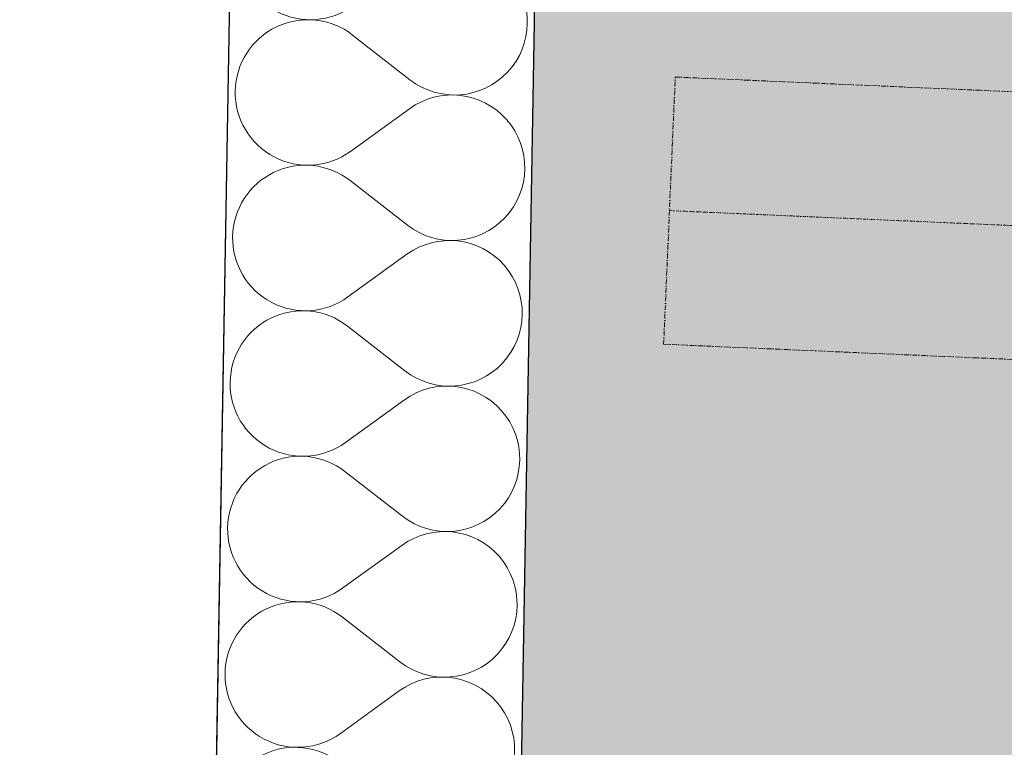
# Model space of a CAD drawing. Header units: millimetres. Extents: x -23738 to 4435, y -2716 to 20653.
# Tile 37 of 160: x -20642 to -20126, y 6263 to 6644. Entities that reach past the tile are written whole.
import ezdxf

# ---------------------------------------------------------------- set-up
doc = ezdxf.new("R2010")
doc.units = ezdxf.units.MM
doc.header["$MEASUREMENT"] = 0
for name, pattern in [('Wipeout_Contour', [1000, 0, -1000]), ('Čerchovaná M', [4.5, 2.5, -0.85, 0.3, -0.85]), ('Čerchovaná S', [3.5, 1.5, -0.85, 0.3, -0.85])]:
    doc.linetypes.add(name, pattern=pattern)
for name, color, linetype in [('9._POHLED ZÁPADNÍ_2_Konstrukce - krov', 7, 'Continuous'), ('9._POHLED ZÁPADNÍ_2_Konstrukce - nosné', 7, 'Continuous'), ('9._POHLED ZÁPADNÍ_2_Nové_Konstrukce - nosné', 7, 'Continuous'), ('9._POHLED ZÁPADNÍ_2_Nové_Výplně – Řezové', 7, 'Continuous'), ('9._POHLED ZÁPADNÍ_2_Výplně – Řezové', 7, 'Continuous'), ('9._POHLED ZÁPADNÍ_2_VÝTAH VAR 1', 7, 'Continuous')]:
    doc.layers.add(name, color=color, linetype=linetype)

# ---------------------------------------------------------------- blocks, each defined once
blk = doc.blocks.new('*X4', base_point=(-24533.14, -6254.22))
at = {"layer": '9._POHLED ZÁPADNÍ_2_Nové_Výplně – Řezové', "color": 21, "linetype": 'Continuous', "lineweight": 20, "true_color": 0xffaaaa}
for p, q in [((-20495.72, 6643.62), (-20498.4, 6643.18)), ((-20493.01, 6643.86), (-20495.72, 6643.62)), ((-20490.29, 6643.91), (-20493.01, 6643.86)), ((-20487.57, 6643.76), (-20490.29, 6643.91)), ((-20484.87, 6643.42), (-20487.57, 6643.76)), ((-20376.04, 6641.92), (-20376.09, 6644.64)), ((-20508.63, 6639.57), (-20511, 6638.23)), ((-20506.18, 6640.75), (-20508.63, 6639.57)), ((-20503.65, 6641.74), (-20506.18, 6640.75)), ((-20501.05, 6642.56), (-20503.65, 6641.74)), ((-20498.4, 6643.18), (-20501.05, 6642.56)), ((-20482.2, 6642.89), (-20484.87, 6643.42)), ((-20479.58, 6642.17), (-20482.2, 6642.89)), ((-20477.01, 6641.26), (-20479.58, 6642.17)), ((-20474.52, 6640.18), (-20477.01, 6641.26)), ((-20472.11, 6638.91), (-20474.52, 6640.18)), ((-20469.8, 6637.48), (-20472.11, 6638.91)), ((-20376.53, 6636.5), (-20376.19, 6639.2)), ((-20376.19, 6639.2), (-20376.04, 6641.92)), ((-20517.43, 6633.23), (-20519.32, 6631.27)), ((-20515.41, 6635.05), (-20517.43, 6633.23)), ((-20513.26, 6636.72), (-20515.41, 6635.05)), ((-20511, 6638.23), (-20513.26, 6636.72)), ((-20467.59, 6635.89), (-20469.8, 6637.48)), ((-20437.52, 6612.51), (-20467.59, 6635.89)), ((-20377.77, 6631.21), (-20377.06, 6633.83)), ((-20377.06, 6633.83), (-20376.53, 6636.5)), ((-20521.06, 6629.18), (-20522.65, 6626.98)), ((-20519.32, 6631.27), (-20521.06, 6629.18)), ((-20379.76, 6626.15), (-20378.68, 6628.64)), ((-20378.68, 6628.64), (-20377.77, 6631.21)), ((-20524.08, 6624.66), (-20525.34, 6622.25)), ((-20522.65, 6626.98), (-20524.08, 6624.66)), ((-20382.45, 6621.42), (-20381.02, 6623.74)), ((-20381.02, 6623.74), (-20379.76, 6626.15)), ((-20526.43, 6619.76), (-20527.33, 6617.19)), ((-20525.34, 6622.25), (-20526.43, 6619.76)), ((-20385.79, 6617.13), (-20384.04, 6619.21)), ((-20384.04, 6619.21), (-20382.45, 6621.42)), ((-20528.05, 6614.57), (-20528.58, 6611.9)), ((-20527.33, 6617.19), (-20528.05, 6614.57)), ((-20437.52, 6612.51), (-20435.31, 6610.91)), ((-20391.85, 6611.68), (-20389.7, 6613.35)), ((-20389.7, 6613.35), (-20387.68, 6615.17)), ((-20387.68, 6615.17), (-20385.79, 6617.13)), ((-20528.92, 6609.2), (-20529.07, 6606.48)), ((-20528.58, 6611.9), (-20528.92, 6609.2)), ((-20435.31, 6610.91), (-20433, 6609.48)), ((-20433, 6609.48), (-20430.59, 6608.22)), ((-20430.59, 6608.22), (-20428.09, 6607.13)), ((-20401.46, 6606.65), (-20398.93, 6607.65)), ((-20398.93, 6607.65), (-20396.48, 6608.82)), ((-20396.48, 6608.82), (-20394.11, 6610.17)), ((-20394.11, 6610.17), (-20391.85, 6611.68)), ((-20529.07, 6606.48), (-20529.02, 6603.76)), ((-20529.02, 6603.76), (-20528.77, 6601.05)), ((-20428.18, 6602.31), (-20430.71, 6601.31)), ((-20425.58, 6603.13), (-20428.18, 6602.31)), ((-20428.09, 6607.13), (-20425.53, 6606.23)), ((-20422.94, 6603.76), (-20425.58, 6603.13)), ((-20425.53, 6606.23), (-20422.91, 6605.51)), ((-20420.25, 6604.19), (-20422.94, 6603.76)), ((-20422.91, 6605.51), (-20420.24, 6604.98)), ((-20417.54, 6604.44), (-20420.25, 6604.19)), ((-20420.24, 6604.98), (-20417.54, 6604.64)), ((-20417.54, 6604.64), (-20414.82, 6604.49)), ((-20414.82, 6604.49), (-20417.54, 6604.44)), ((-20414.82, 6604.49), (-20412.1, 6604.54)), ((-20412.1, 6604.35), (-20414.82, 6604.49)), ((-20412.1, 6604.54), (-20409.39, 6604.78)), ((-20409.4, 6604.01), (-20412.1, 6604.35)), ((-20406.74, 6603.48), (-20409.4, 6604.01)), ((-20409.39, 6604.78), (-20406.71, 6605.22)), ((-20404.11, 6602.77), (-20406.74, 6603.48)), ((-20406.71, 6605.22), (-20404.06, 6605.84)), ((-20401.55, 6601.86), (-20404.11, 6602.77)), ((-20404.06, 6605.84), (-20401.46, 6606.65)), ((-20528.77, 6601.05), (-20528.34, 6598.37)), ((-20528.34, 6598.37), (-20527.71, 6595.72)), ((-20437.78, 6597.27), (-20468.65, 6574.95)), ((-20435.52, 6598.78), (-20437.78, 6597.27)), ((-20433.16, 6600.13), (-20435.52, 6598.78)), ((-20430.71, 6601.31), (-20433.16, 6600.13)), ((-20399.05, 6600.78), (-20401.55, 6601.86)), ((-20396.64, 6599.52), (-20399.05, 6600.78)), ((-20394.32, 6598.09), (-20396.64, 6599.52)), ((-20392.11, 6596.5), (-20394.32, 6598.09)), ((-20527.71, 6595.72), (-20526.89, 6593.12)), ((-20526.89, 6593.12), (-20525.9, 6590.59)), ((-20390.03, 6594.76), (-20392.11, 6596.5)), ((-20388.07, 6592.87), (-20390.03, 6594.76)), ((-20386.25, 6590.85), (-20388.07, 6592.87)), ((-20525.9, 6590.59), (-20524.72, 6588.14)), ((-20524.72, 6588.14), (-20523.37, 6585.78)), ((-20384.58, 6588.7), (-20386.25, 6590.85)), ((-20383.06, 6586.44), (-20384.58, 6588.7)), ((-20523.37, 6585.78), (-20521.86, 6583.52)), ((-20521.86, 6583.52), (-20520.19, 6581.37)), ((-20381.72, 6584.08), (-20383.06, 6586.44)), ((-20380.54, 6581.63), (-20381.72, 6584.08)), ((-20379.54, 6579.09), (-20380.54, 6581.63)), ((-20520.19, 6581.37), (-20518.37, 6579.35)), ((-20518.37, 6579.35), (-20516.41, 6577.46)), ((-20516.41, 6577.46), (-20514.32, 6575.71)), ((-20378.73, 6576.5), (-20379.54, 6579.09)), ((-20378.1, 6573.85), (-20378.73, 6576.5)), ((-20514.32, 6575.71), (-20512.11, 6574.13)), ((-20512.11, 6574.13), (-20509.8, 6572.7)), ((-20509.8, 6572.7), (-20507.39, 6571.44)), ((-20507.39, 6571.44), (-20504.89, 6570.36)), ((-20475.73, 6570.91), (-20473.28, 6572.08)), ((-20473.28, 6572.08), (-20470.91, 6573.43)), ((-20470.91, 6573.43), (-20468.65, 6574.95)), ((-20377.67, 6571.17), (-20378.1, 6573.85)), ((-20502.38, 6566.38), (-20504.97, 6565.57)), ((-20504.89, 6570.36), (-20502.33, 6569.45)), ((-20499.73, 6567), (-20502.38, 6566.38)), ((-20502.33, 6569.45), (-20499.7, 6568.74)), ((-20497.05, 6567.44), (-20499.73, 6567)), ((-20499.7, 6568.74), (-20497.03, 6568.21)), ((-20494.34, 6567.68), (-20497.05, 6567.44)), ((-20497.03, 6568.21), (-20494.33, 6567.87)), ((-20491.62, 6567.73), (-20494.34, 6567.68)), ((-20494.33, 6567.87), (-20491.62, 6567.73)), ((-20491.62, 6567.73), (-20488.9, 6567.78)), ((-20488.9, 6567.58), (-20491.62, 6567.73)), ((-20488.9, 6567.78), (-20486.19, 6568.03)), ((-20486.2, 6567.24), (-20488.9, 6567.58)), ((-20483.53, 6566.71), (-20486.2, 6567.24)), ((-20486.19, 6568.03), (-20483.5, 6568.46)), ((-20480.91, 6565.99), (-20483.53, 6566.71)), ((-20483.5, 6568.46), (-20480.85, 6569.09)), ((-20480.85, 6569.09), (-20478.26, 6569.91)), ((-20478.26, 6569.91), (-20475.73, 6570.91)), ((-20377.42, 6568.46), (-20377.67, 6571.17)), ((-20377.37, 6565.74), (-20377.42, 6568.46)), ((-20512.32, 6562.05), (-20514.59, 6560.54)), ((-20509.96, 6563.4), (-20512.32, 6562.05)), ((-20507.51, 6564.57), (-20509.96, 6563.4)), ((-20504.97, 6565.57), (-20507.51, 6564.57)), ((-20478.34, 6565.08), (-20480.91, 6565.99)), ((-20475.85, 6564), (-20478.34, 6565.08)), ((-20473.44, 6562.74), (-20475.85, 6564)), ((-20471.12, 6561.3), (-20473.44, 6562.74)), ((-20468.92, 6559.71), (-20471.12, 6561.3)), ((-20377.85, 6560.32), (-20377.52, 6563.02)), ((-20377.52, 6563.02), (-20377.37, 6565.74)), ((-20518.76, 6557.05), (-20520.65, 6555.09)), ((-20516.74, 6558.87), (-20518.76, 6557.05)), ((-20514.59, 6560.54), (-20516.74, 6558.87)), ((-20438.85, 6536.33), (-20468.92, 6559.71)), ((-20379.1, 6555.03), (-20378.38, 6557.65)), ((-20378.38, 6557.65), (-20377.85, 6560.32)), ((-20523.98, 6550.8), (-20525.41, 6548.48)), ((-20522.39, 6553), (-20523.98, 6550.8)), ((-20520.65, 6555.09), (-20522.39, 6553)), ((-20381.09, 6549.97), (-20380.01, 6552.46)), ((-20380.01, 6552.46), (-20379.1, 6555.03)), ((-20526.67, 6546.07), (-20527.76, 6543.58)), ((-20525.41, 6548.48), (-20526.67, 6546.07)), ((-20383.78, 6545.24), (-20382.35, 6547.56)), ((-20382.35, 6547.56), (-20381.09, 6549.97)), ((-20528.66, 6541.01), (-20529.38, 6538.39)), ((-20527.76, 6543.58), (-20528.66, 6541.01)), ((-20389.01, 6538.99), (-20387.12, 6540.95)), ((-20387.12, 6540.95), (-20385.37, 6543.03)), ((-20385.37, 6543.03), (-20383.78, 6545.24)), ((-20529.91, 6535.72), (-20530.25, 6533.02)), ((-20529.38, 6538.39), (-20529.91, 6535.72)), ((-20438.85, 6536.33), (-20436.64, 6534.74)), ((-20395.44, 6533.99), (-20393.18, 6535.5)), ((-20393.18, 6535.5), (-20391.03, 6537.17)), ((-20391.03, 6537.17), (-20389.01, 6538.99)), ((-20530.25, 6533.02), (-20530.39, 6530.3)), ((-20530.39, 6530.3), (-20530.34, 6527.58)), ((-20436.64, 6534.74), (-20434.33, 6533.3)), ((-20434.33, 6533.3), (-20431.92, 6532.04)), ((-20431.92, 6532.04), (-20429.42, 6530.96)), ((-20429.42, 6530.96), (-20426.86, 6530.05)), ((-20426.86, 6530.05), (-20424.23, 6529.33)), ((-20405.39, 6529.66), (-20402.79, 6530.47)), ((-20402.79, 6530.47), (-20400.26, 6531.47)), ((-20400.26, 6531.47), (-20397.8, 6532.64)), ((-20397.8, 6532.64), (-20395.44, 6533.99)), ((-20530.34, 6527.58), (-20530.1, 6524.87)), ((-20530.1, 6524.87), (-20529.66, 6522.19)), ((-20432.04, 6525.13), (-20434.49, 6523.96)), ((-20429.51, 6526.13), (-20432.04, 6525.13)), ((-20426.91, 6526.95), (-20429.51, 6526.13)), ((-20424.26, 6527.58), (-20426.91, 6526.95)), ((-20421.58, 6528.01), (-20424.26, 6527.58)), ((-20424.23, 6529.33), (-20421.57, 6528.8)), ((-20418.87, 6528.26), (-20421.58, 6528.01)), ((-20421.57, 6528.8), (-20418.87, 6528.46)), ((-20418.87, 6528.46), (-20416.15, 6528.31)), ((-20416.15, 6528.31), (-20418.87, 6528.26)), ((-20416.15, 6528.31), (-20413.43, 6528.36)), ((-20413.43, 6528.17), (-20416.15, 6528.31)), ((-20413.43, 6528.36), (-20410.72, 6528.6)), ((-20410.73, 6527.83), (-20413.43, 6528.17)), ((-20408.06, 6527.3), (-20410.73, 6527.83)), ((-20410.72, 6528.6), (-20408.03, 6529.04)), ((-20405.44, 6526.59), (-20408.06, 6527.3)), ((-20408.03, 6529.04), (-20405.39, 6529.66)), ((-20402.87, 6525.68), (-20405.44, 6526.59)), ((-20400.38, 6524.6), (-20402.87, 6525.68)), ((-20529.66, 6522.19), (-20529.04, 6519.54)), ((-20439.11, 6521.09), (-20469.98, 6498.77)), ((-20436.85, 6522.61), (-20439.11, 6521.09)), ((-20434.49, 6523.96), (-20436.85, 6522.61)), ((-20397.97, 6523.34), (-20400.38, 6524.6)), ((-20395.65, 6521.91), (-20397.97, 6523.34)), ((-20393.44, 6520.32), (-20395.65, 6521.91)), ((-20391.35, 6518.58), (-20393.44, 6520.32)), ((-20529.04, 6519.54), (-20528.22, 6516.95)), ((-20528.22, 6516.95), (-20527.22, 6514.41)), ((-20389.39, 6516.69), (-20391.35, 6518.58)), ((-20387.58, 6514.67), (-20389.39, 6516.69)), ((-20385.9, 6512.52), (-20387.58, 6514.67)), ((-20527.22, 6514.41), (-20526.05, 6511.96)), ((-20526.05, 6511.96), (-20524.7, 6509.6)), ((-20524.7, 6509.6), (-20523.19, 6507.34)), ((-20384.39, 6510.26), (-20385.9, 6512.52)), ((-20383.04, 6507.9), (-20384.39, 6510.26)), ((-20523.19, 6507.34), (-20521.52, 6505.19)), ((-20521.52, 6505.19), (-20519.7, 6503.17)), ((-20381.87, 6505.45), (-20383.04, 6507.9)), ((-20380.87, 6502.92), (-20381.87, 6505.45)), ((-20519.7, 6503.17), (-20517.74, 6501.28)), ((-20517.74, 6501.28), (-20515.65, 6499.54)), ((-20515.65, 6499.54), (-20513.44, 6497.95)), ((-20380.06, 6500.32), (-20380.87, 6502.92)), ((-20379.43, 6497.67), (-20380.06, 6500.32)), ((-20513.44, 6497.95), (-20511.13, 6496.52)), ((-20511.13, 6496.52), (-20508.71, 6495.26)), ((-20508.71, 6495.26), (-20506.22, 6494.18)), ((-20506.22, 6494.18), (-20503.65, 6493.27)), ((-20479.59, 6493.73), (-20477.06, 6494.73)), ((-20477.06, 6494.73), (-20474.6, 6495.91)), ((-20474.6, 6495.91), (-20472.24, 6497.25)), ((-20472.24, 6497.25), (-20469.98, 6498.77)), ((-20378.99, 6494.99), (-20379.43, 6497.67)), ((-20378.75, 6492.28), (-20378.99, 6494.99)), ((-20506.3, 6489.39), (-20508.83, 6488.39)), ((-20503.71, 6490.2), (-20506.3, 6489.39)), ((-20501.06, 6490.82), (-20503.71, 6490.2)), ((-20503.65, 6493.27), (-20501.03, 6492.56)), ((-20498.37, 6491.26), (-20501.06, 6490.82)), ((-20501.03, 6492.56), (-20498.36, 6492.03)), ((-20495.66, 6491.5), (-20498.37, 6491.26)), ((-20498.36, 6492.03), (-20495.66, 6491.69)), ((-20495.66, 6491.69), (-20492.94, 6491.55)), ((-20492.94, 6491.55), (-20495.66, 6491.5)), ((-20492.94, 6491.55), (-20490.22, 6491.6)), ((-20490.23, 6491.4), (-20492.94, 6491.55)), ((-20487.53, 6491.06), (-20490.23, 6491.4)), ((-20490.22, 6491.6), (-20487.51, 6491.85)), ((-20484.86, 6490.53), (-20487.53, 6491.06)), ((-20487.51, 6491.85), (-20484.83, 6492.28)), ((-20482.24, 6489.81), (-20484.86, 6490.53)), ((-20484.83, 6492.28), (-20482.18, 6492.91)), ((-20479.67, 6488.91), (-20482.24, 6489.81)), ((-20482.18, 6492.91), (-20479.59, 6493.73)), ((-20477.18, 6487.82), (-20479.67, 6488.91)), ((-20378.84, 6486.84), (-20378.7, 6489.56)), ((-20378.7, 6489.56), (-20378.75, 6492.28)), ((-20515.92, 6484.36), (-20518.06, 6482.69)), ((-20513.65, 6485.87), (-20515.92, 6484.36)), ((-20511.29, 6487.22), (-20513.65, 6485.87)), ((-20508.83, 6488.39), (-20511.29, 6487.22)), ((-20474.77, 6486.56), (-20477.18, 6487.82)), ((-20472.45, 6485.13), (-20474.77, 6486.56)), ((-20470.25, 6483.53), (-20472.45, 6485.13)), ((-20379.71, 6481.47), (-20379.18, 6484.14)), ((-20379.18, 6484.14), (-20378.84, 6486.84)), ((-20521.98, 6478.91), (-20523.72, 6476.83)), ((-20520.09, 6480.87), (-20521.98, 6478.91)), ((-20518.06, 6482.69), (-20520.09, 6480.87)), ((-20440.17, 6460.15), (-20470.25, 6483.53)), ((-20381.34, 6476.28), (-20380.43, 6478.85)), ((-20380.43, 6478.85), (-20379.71, 6481.47)), ((-20525.31, 6474.62), (-20526.74, 6472.3)), ((-20523.72, 6476.83), (-20525.31, 6474.62)), ((-20383.68, 6471.38), (-20382.42, 6473.79)), ((-20382.42, 6473.79), (-20381.34, 6476.28)), ((-20528, 6469.89), (-20529.09, 6467.4)), ((-20526.74, 6472.3), (-20528, 6469.89)), ((-20386.7, 6466.86), (-20385.11, 6469.06)), ((-20385.11, 6469.06), (-20383.68, 6471.38)), ((-20529.99, 6464.83), (-20530.71, 6462.21)), ((-20529.09, 6467.4), (-20529.99, 6464.83)), ((-20390.33, 6462.81), (-20388.45, 6464.77)), ((-20388.45, 6464.77), (-20386.7, 6466.86)), ((-20531.24, 6459.54), (-20531.58, 6456.84)), ((-20530.71, 6462.21), (-20531.24, 6459.54)), ((-20440.17, 6460.15), (-20437.97, 6458.56)), ((-20437.97, 6458.56), (-20435.65, 6457.13)), ((-20399.13, 6456.47), (-20396.77, 6457.81)), ((-20396.77, 6457.81), (-20394.51, 6459.32)), ((-20394.51, 6459.32), (-20392.36, 6460.99)), ((-20392.36, 6460.99), (-20390.33, 6462.81)), ((-20531.58, 6456.84), (-20531.72, 6454.12)), ((-20531.72, 6454.12), (-20531.67, 6451.4)), ((-20435.65, 6457.13), (-20433.24, 6455.86)), ((-20433.24, 6455.86), (-20430.75, 6454.78)), ((-20430.75, 6454.78), (-20428.18, 6453.87)), ((-20428.18, 6453.87), (-20425.56, 6453.15)), ((-20425.56, 6453.15), (-20422.89, 6452.62)), ((-20422.89, 6452.62), (-20420.19, 6452.28)), ((-20412.05, 6452.42), (-20409.36, 6452.86)), ((-20409.36, 6452.86), (-20406.71, 6453.48)), ((-20406.71, 6453.48), (-20404.12, 6454.3)), ((-20404.12, 6454.3), (-20401.59, 6455.29)), ((-20401.59, 6455.29), (-20399.13, 6456.47)), ((-20531.67, 6451.4), (-20531.43, 6448.69)), ((-20531.43, 6448.69), (-20530.99, 6446.01)), ((-20435.82, 6447.78), (-20438.18, 6446.43)), ((-20433.36, 6448.95), (-20435.82, 6447.78)), ((-20430.83, 6449.95), (-20433.36, 6448.95)), ((-20428.24, 6450.77), (-20430.83, 6449.95)), ((-20425.59, 6451.4), (-20428.24, 6450.77)), ((-20422.91, 6451.84), (-20425.59, 6451.4)), ((-20420.2, 6452.08), (-20422.91, 6451.84)), ((-20417.48, 6452.13), (-20420.2, 6452.08)), ((-20420.19, 6452.28), (-20417.48, 6452.13)), ((-20417.48, 6452.13), (-20414.76, 6452.18)), ((-20414.76, 6451.99), (-20417.48, 6452.13)), ((-20414.76, 6452.18), (-20412.05, 6452.42)), ((-20412.06, 6451.65), (-20414.76, 6451.99)), ((-20409.39, 6451.13), (-20412.06, 6451.65)), ((-20406.77, 6450.41), (-20409.39, 6451.13)), ((-20404.2, 6449.51), (-20406.77, 6450.41)), ((-20401.71, 6448.42), (-20404.2, 6449.51)), ((-20399.29, 6447.16), (-20401.71, 6448.42)), ((-20530.99, 6446.01), (-20530.36, 6443.36)), ((-20530.36, 6443.36), (-20529.55, 6440.77)), ((-20440.44, 6444.91), (-20471.31, 6422.59)), ((-20438.18, 6446.43), (-20440.44, 6444.91)), ((-20396.98, 6445.74), (-20399.29, 6447.16)), ((-20394.77, 6444.15), (-20396.98, 6445.74)), ((-20392.68, 6442.4), (-20394.77, 6444.15)), ((-20390.72, 6440.52), (-20392.68, 6442.4)), ((-20529.55, 6440.77), (-20528.55, 6438.24)), ((-20528.55, 6438.24), (-20527.38, 6435.78)), ((-20388.9, 6438.49), (-20390.72, 6440.52)), ((-20387.23, 6436.35), (-20388.9, 6438.49)), ((-20527.38, 6435.78), (-20526.03, 6433.42)), ((-20526.03, 6433.42), (-20524.52, 6431.16)), ((-20385.72, 6434.08), (-20387.23, 6436.35)), ((-20384.37, 6431.72), (-20385.72, 6434.08)), ((-20524.52, 6431.16), (-20522.85, 6429.01)), ((-20522.85, 6429.01), (-20521.03, 6426.99)), ((-20521.03, 6426.99), (-20519.07, 6425.1)), ((-20383.2, 6429.27), (-20384.37, 6431.72)), ((-20382.2, 6426.74), (-20383.2, 6429.27)), ((-20519.07, 6425.1), (-20516.98, 6423.36)), ((-20516.98, 6423.36), (-20514.77, 6421.77)), ((-20514.77, 6421.77), (-20512.45, 6420.34)), ((-20473.57, 6421.08), (-20471.31, 6422.59)), ((-20381.38, 6424.14), (-20382.2, 6426.74)), ((-20380.76, 6421.49), (-20381.38, 6424.14)), ((-20512.45, 6420.34), (-20510.04, 6419.08)), ((-20510.04, 6419.08), (-20507.55, 6418)), ((-20507.55, 6418), (-20504.98, 6417.09)), ((-20504.98, 6417.09), (-20502.36, 6416.38)), ((-20486.16, 6416.11), (-20483.51, 6416.73)), ((-20483.51, 6416.73), (-20480.92, 6417.55)), ((-20480.92, 6417.55), (-20478.38, 6418.55)), ((-20478.38, 6418.55), (-20475.93, 6419.73)), ((-20475.93, 6419.73), (-20473.57, 6421.08)), ((-20380.32, 6418.81), (-20380.76, 6421.49)), ((-20380.08, 6416.1), (-20380.32, 6418.81)), ((-20510.16, 6412.21), (-20512.62, 6411.04)), ((-20507.63, 6413.21), (-20510.16, 6412.21)), ((-20505.03, 6414.02), (-20507.63, 6413.21)), ((-20502.39, 6414.65), (-20505.03, 6414.02)), ((-20499.7, 6415.08), (-20502.39, 6414.65)), ((-20502.36, 6416.38), (-20499.69, 6415.85)), ((-20496.99, 6415.32), (-20499.7, 6415.08)), ((-20499.69, 6415.85), (-20496.99, 6415.51)), ((-20496.99, 6415.51), (-20494.27, 6415.37)), ((-20494.27, 6415.37), (-20496.99, 6415.32)), ((-20494.27, 6415.37), (-20491.55, 6415.42)), ((-20491.56, 6415.22), (-20494.27, 6415.37)), ((-20488.86, 6414.88), (-20491.56, 6415.22)), ((-20491.55, 6415.42), (-20488.84, 6415.67)), ((-20486.19, 6414.35), (-20488.86, 6414.88)), ((-20488.84, 6415.67), (-20486.16, 6416.11)), ((-20483.56, 6413.63), (-20486.19, 6414.35)), ((-20481, 6412.73), (-20483.56, 6413.63)), ((-20478.51, 6411.64), (-20481, 6412.73)), ((-20476.1, 6410.38), (-20478.51, 6411.64)), ((-20380.17, 6410.66), (-20380.03, 6413.38)), ((-20380.03, 6413.38), (-20380.08, 6416.1)), ((-20519.39, 6406.51), (-20521.42, 6404.69)), ((-20517.24, 6408.18), (-20519.39, 6406.51)), ((-20514.98, 6409.69), (-20517.24, 6408.18)), ((-20512.62, 6411.04), (-20514.98, 6409.69)), ((-20473.78, 6408.95), (-20476.1, 6410.38)), ((-20471.58, 6407.35), (-20473.78, 6408.95)), ((-20441.5, 6383.97), (-20471.58, 6407.35)), ((-20381.04, 6405.29), (-20380.51, 6407.96)), ((-20380.51, 6407.96), (-20380.17, 6410.66)), ((-20523.3, 6402.73), (-20525.05, 6400.65)), ((-20521.42, 6404.69), (-20523.3, 6402.73)), ((-20382.66, 6400.1), (-20381.76, 6402.67)), ((-20381.76, 6402.67), (-20381.04, 6405.29)), ((-20528.07, 6396.13), (-20529.33, 6393.71)), ((-20526.64, 6398.44), (-20528.07, 6396.13)), ((-20525.05, 6400.65), (-20526.64, 6398.44)), ((-20385.01, 6395.2), (-20383.75, 6397.61)), ((-20383.75, 6397.61), (-20382.66, 6400.1)), ((-20530.41, 6391.22), (-20531.32, 6388.65)), ((-20529.33, 6393.71), (-20530.41, 6391.22)), ((-20388.03, 6390.68), (-20386.44, 6392.88)), ((-20386.44, 6392.88), (-20385.01, 6395.2)), ((-20532.04, 6386.03), (-20532.57, 6383.36)), ((-20531.32, 6388.65), (-20532.04, 6386.03)), ((-20393.69, 6384.81), (-20391.66, 6386.63)), ((-20391.66, 6386.63), (-20389.77, 6388.59)), ((-20389.77, 6388.59), (-20388.03, 6390.68)), ((-20532.91, 6380.66), (-20533.05, 6377.95)), ((-20532.57, 6383.36), (-20532.91, 6380.66)), ((-20441.5, 6383.97), (-20439.3, 6382.38)), ((-20439.3, 6382.38), (-20436.98, 6380.95)), ((-20436.98, 6380.95), (-20434.57, 6379.68)), ((-20400.46, 6380.29), (-20398.1, 6381.63)), ((-20398.1, 6381.63), (-20395.83, 6383.14)), ((-20395.83, 6383.14), (-20393.69, 6384.81)), ((-20533.05, 6377.95), (-20533, 6375.23)), ((-20434.57, 6379.68), (-20432.08, 6378.6)), ((-20432.08, 6378.6), (-20429.51, 6377.69)), ((-20429.51, 6377.69), (-20426.89, 6376.97)), ((-20424.24, 6375.66), (-20426.92, 6375.22)), ((-20426.89, 6376.97), (-20424.22, 6376.44)), ((-20421.53, 6375.9), (-20424.24, 6375.66)), ((-20424.22, 6376.44), (-20421.52, 6376.1)), ((-20418.81, 6375.95), (-20421.53, 6375.9)), ((-20421.52, 6376.1), (-20418.81, 6375.95)), ((-20418.81, 6375.95), (-20416.09, 6376)), ((-20416.09, 6375.81), (-20418.81, 6375.95)), ((-20416.09, 6376), (-20413.38, 6376.24)), ((-20413.39, 6375.47), (-20416.09, 6375.81)), ((-20410.72, 6374.95), (-20413.39, 6375.47)), ((-20413.38, 6376.24), (-20410.69, 6376.68)), ((-20410.69, 6376.68), (-20408.04, 6377.3)), ((-20408.04, 6377.3), (-20405.45, 6378.12)), ((-20405.45, 6378.12), (-20402.91, 6379.11)), ((-20402.91, 6379.11), (-20400.46, 6380.29)), ((-20533, 6375.23), (-20532.76, 6372.52)), ((-20532.76, 6372.52), (-20532.32, 6369.83)), ((-20439.51, 6370.25), (-20441.77, 6368.73)), ((-20437.15, 6371.6), (-20439.51, 6370.25)), ((-20434.69, 6372.77), (-20437.15, 6371.6)), ((-20432.16, 6373.77), (-20434.69, 6372.77)), ((-20429.57, 6374.59), (-20432.16, 6373.77)), ((-20426.92, 6375.22), (-20429.57, 6374.59)), ((-20408.1, 6374.23), (-20410.72, 6374.95)), ((-20405.53, 6373.33), (-20408.1, 6374.23)), ((-20403.03, 6372.24), (-20405.53, 6373.33)), ((-20400.62, 6370.98), (-20403.03, 6372.24)), ((-20398.31, 6369.56), (-20400.62, 6370.98)), ((-20532.32, 6369.83), (-20531.69, 6367.18)), ((-20531.69, 6367.18), (-20530.88, 6364.59)), ((-20441.77, 6368.73), (-20472.64, 6346.41)), ((-20396.1, 6367.97), (-20398.31, 6369.56)), ((-20394.01, 6366.22), (-20396.1, 6367.97)), ((-20392.05, 6364.34), (-20394.01, 6366.22)), ((-20530.88, 6364.59), (-20529.88, 6362.06)), ((-20529.88, 6362.06), (-20528.71, 6359.6)), ((-20390.23, 6362.31), (-20392.05, 6364.34)), ((-20388.56, 6360.17), (-20390.23, 6362.31)), ((-20387.05, 6357.91), (-20388.56, 6360.17)), ((-20528.71, 6359.6), (-20527.36, 6357.24)), ((-20527.36, 6357.24), (-20525.84, 6354.98)), ((-20525.84, 6354.98), (-20524.17, 6352.83)), ((-20385.7, 6355.54), (-20387.05, 6357.91)), ((-20384.52, 6353.09), (-20385.7, 6355.54)), ((-20524.17, 6352.83), (-20522.35, 6350.81)), ((-20522.35, 6350.81), (-20520.4, 6348.92)), ((-20383.53, 6350.56), (-20384.52, 6353.09)), ((-20382.71, 6347.96), (-20383.53, 6350.56)), ((-20520.4, 6348.92), (-20518.31, 6347.18)), ((-20518.31, 6347.18), (-20516.1, 6345.59)), ((-20516.1, 6345.59), (-20513.78, 6344.16)), ((-20477.26, 6343.55), (-20474.9, 6344.9)), ((-20474.9, 6344.9), (-20472.64, 6346.41)), ((-20382.09, 6345.31), (-20382.71, 6347.96)), ((-20381.65, 6342.63), (-20382.09, 6345.31)), ((-20513.78, 6344.16), (-20511.37, 6342.9)), ((-20511.37, 6342.9), (-20508.88, 6341.82)), ((-20508.88, 6341.82), (-20506.31, 6340.92)), ((-20506.31, 6340.92), (-20503.69, 6340.2)), ((-20503.69, 6340.2), (-20501.02, 6339.67)), ((-20498.32, 6339.14), (-20501.03, 6338.9)), ((-20501.02, 6339.67), (-20498.32, 6339.33)), ((-20498.32, 6339.33), (-20495.6, 6339.19)), ((-20495.6, 6339.19), (-20498.32, 6339.14)), ((-20495.6, 6339.19), (-20492.88, 6339.24)), ((-20492.88, 6339.05), (-20495.6, 6339.19)), ((-20492.88, 6339.24), (-20490.17, 6339.49)), ((-20490.17, 6339.49), (-20487.49, 6339.93)), ((-20487.49, 6339.93), (-20484.84, 6340.56)), ((-20484.84, 6340.56), (-20482.24, 6341.37)), ((-20482.24, 6341.37), (-20479.71, 6342.37)), ((-20479.71, 6342.37), (-20477.26, 6343.55)), ((-20381.41, 6339.92), (-20381.65, 6342.63)), ((-20381.36, 6337.2), (-20381.41, 6339.92)), ((-20513.95, 6334.86), (-20516.31, 6333.51)), ((-20511.49, 6336.03), (-20513.95, 6334.86)), ((-20508.96, 6337.03), (-20511.49, 6336.03)), ((-20506.36, 6337.84), (-20508.96, 6337.03)), ((-20503.72, 6338.47), (-20506.36, 6337.84)), ((-20501.03, 6338.9), (-20503.72, 6338.47)), ((-20490.18, 6338.71), (-20492.88, 6339.05)), ((-20487.52, 6338.17), (-20490.18, 6338.71)), ((-20484.89, 6337.45), (-20487.52, 6338.17)), ((-20482.33, 6336.55), (-20484.89, 6337.45)), ((-20479.83, 6335.46), (-20482.33, 6336.55)), ((-20477.42, 6334.2), (-20479.83, 6335.46)), ((-20475.11, 6332.77), (-20477.42, 6334.2)), ((-20381.84, 6331.78), (-20381.5, 6334.48)), ((-20381.5, 6334.48), (-20381.36, 6337.2)), ((-20520.72, 6330.33), (-20522.74, 6328.51)), ((-20518.57, 6332), (-20520.72, 6330.33)), ((-20516.31, 6333.51), (-20518.57, 6332)), ((-20472.9, 6331.18), (-20475.11, 6332.77)), ((-20442.83, 6307.79), (-20472.9, 6331.18)), ((-20383.09, 6326.49), (-20382.37, 6329.12)), ((-20382.37, 6329.12), (-20381.84, 6331.78)), ((-20526.38, 6324.47), (-20527.97, 6322.26)), ((-20524.63, 6326.56), (-20526.38, 6324.47)), ((-20522.74, 6328.51), (-20524.63, 6326.56)), ((-20385.08, 6321.43), (-20383.99, 6323.93)), ((-20383.99, 6323.93), (-20383.09, 6326.49)), ((-20529.4, 6319.95), (-20530.66, 6317.54)), ((-20527.97, 6322.26), (-20529.4, 6319.95)), ((-20387.77, 6316.7), (-20386.34, 6319.02)), ((-20386.34, 6319.02), (-20385.08, 6321.43)), ((-20531.74, 6315.04), (-20532.65, 6312.47)), ((-20530.66, 6317.54), (-20531.74, 6315.04)), ((-20391.1, 6312.41), (-20389.36, 6314.5)), ((-20389.36, 6314.5), (-20387.77, 6316.7)), ((-20533.37, 6309.85), (-20533.9, 6307.18)), ((-20532.65, 6312.47), (-20533.37, 6309.85)), ((-20397.16, 6306.97), (-20395.01, 6308.63)), ((-20395.01, 6308.63), (-20392.99, 6310.45)), ((-20392.99, 6310.45), (-20391.1, 6312.41)), ((-20534.23, 6304.48), (-20534.38, 6301.77)), ((-20533.9, 6307.18), (-20534.23, 6304.48)), ((-20442.83, 6307.79), (-20440.62, 6306.2)), ((-20440.62, 6306.2), (-20438.31, 6304.77)), ((-20438.31, 6304.77), (-20435.9, 6303.51)), ((-20435.9, 6303.51), (-20433.41, 6302.42)), ((-20404.24, 6302.93), (-20401.79, 6304.11)), ((-20401.79, 6304.11), (-20399.42, 6305.45)), ((-20399.42, 6305.45), (-20397.16, 6306.97)), ((-20534.38, 6301.77), (-20534.33, 6299.05)), ((-20534.33, 6299.05), (-20534.08, 6296.34)), ((-20430.9, 6298.41), (-20433.49, 6297.59)), ((-20433.41, 6302.42), (-20430.84, 6301.51)), ((-20428.25, 6299.04), (-20430.9, 6298.41)), ((-20430.84, 6301.51), (-20428.22, 6300.79)), ((-20425.56, 6299.48), (-20428.25, 6299.04)), ((-20428.22, 6300.79), (-20425.55, 6300.26)), ((-20422.85, 6299.72), (-20425.56, 6299.48)), ((-20425.55, 6300.26), (-20422.85, 6299.92)), ((-20422.85, 6299.92), (-20420.13, 6299.77)), ((-20420.13, 6299.77), (-20422.85, 6299.72)), ((-20420.13, 6299.77), (-20417.41, 6299.82)), ((-20417.42, 6299.63), (-20420.13, 6299.77)), ((-20414.72, 6299.3), (-20417.42, 6299.63)), ((-20417.41, 6299.82), (-20414.7, 6300.06)), ((-20412.05, 6298.77), (-20414.72, 6299.3)), ((-20414.7, 6300.06), (-20412.02, 6300.5)), ((-20409.42, 6298.05), (-20412.05, 6298.77)), ((-20412.02, 6300.5), (-20409.37, 6301.12)), ((-20406.86, 6297.15), (-20409.42, 6298.05)), ((-20409.37, 6301.12), (-20406.77, 6301.94)), ((-20406.77, 6301.94), (-20404.24, 6302.93)), ((-20534.08, 6296.34), (-20533.65, 6293.65)), ((-20533.65, 6293.65), (-20533.02, 6291)), ((-20440.84, 6294.07), (-20443.1, 6292.55)), ((-20438.47, 6295.42), (-20440.84, 6294.07)), ((-20436.02, 6296.6), (-20438.47, 6295.42)), ((-20433.49, 6297.59), (-20436.02, 6296.6)), ((-20404.36, 6296.06), (-20406.86, 6297.15)), ((-20401.95, 6294.81), (-20404.36, 6296.06)), ((-20399.64, 6293.38), (-20401.95, 6294.81)), ((-20397.43, 6291.79), (-20399.64, 6293.38)), ((-20533.02, 6291), (-20532.21, 6288.41)), ((-20532.21, 6288.41), (-20531.21, 6285.88)), ((-20443.1, 6292.55), (-20473.97, 6270.23)), ((-20395.34, 6290.04), (-20397.43, 6291.79)), ((-20393.38, 6288.16), (-20395.34, 6290.04)), ((-20391.56, 6286.13), (-20393.38, 6288.16)), ((-20531.21, 6285.88), (-20530.03, 6283.42)), ((-20530.03, 6283.42), (-20528.69, 6281.06)), ((-20389.89, 6283.99), (-20391.56, 6286.13)), ((-20388.38, 6281.73), (-20389.89, 6283.99)), ((-20528.69, 6281.06), (-20527.17, 6278.8)), ((-20527.17, 6278.8), (-20525.5, 6276.65)), ((-20387.03, 6279.36), (-20388.38, 6281.73)), ((-20385.85, 6276.91), (-20387.03, 6279.36)), ((-20525.5, 6276.65), (-20523.68, 6274.63)), ((-20523.68, 6274.63), (-20521.72, 6272.74)), ((-20521.72, 6272.74), (-20519.63, 6271)), ((-20384.86, 6274.38), (-20385.85, 6276.91)), ((-20384.04, 6271.78), (-20384.86, 6274.38)), ((-20519.63, 6271), (-20517.43, 6269.41)), ((-20517.43, 6269.41), (-20515.11, 6267.98)), ((-20515.11, 6267.98), (-20512.7, 6266.72)), ((-20481.04, 6266.19), (-20478.59, 6267.37)), ((-20478.59, 6267.37), (-20476.23, 6268.72)), ((-20476.23, 6268.72), (-20473.97, 6270.23)), ((-20383.41, 6269.14), (-20384.04, 6271.78)), ((-20382.98, 6266.45), (-20383.41, 6269.14)), ((-20512.7, 6266.72), (-20510.2, 6265.64)), ((-20510.2, 6265.64), (-20507.64, 6264.74)), ((-20507.64, 6264.74), (-20505.01, 6264.02)), ((-20505.01, 6264.02), (-20502.34, 6263.49)), ((-20502.34, 6263.49), (-20499.64, 6263.16)), ((-20499.64, 6263.16), (-20496.93, 6263.01)), ((-20496.93, 6263.01), (-20494.21, 6263.06)), ((-20494.21, 6263.06), (-20491.5, 6263.31)), ((-20491.5, 6263.31), (-20488.81, 6263.75)), ((-20488.81, 6263.75), (-20486.17, 6264.38)), ((-20486.17, 6264.38), (-20483.57, 6265.19)), ((-20483.57, 6265.19), (-20481.04, 6266.19)), ((-20382.73, 6263.74), (-20382.98, 6266.45)), ((-20382.68, 6261.02), (-20382.73, 6263.74))]:
    blk.add_line(p, q, dxfattribs=at)
blk = doc.blocks.new('*X18', base_point=(-24533.14, -6254.22))
at = {"layer": '9._POHLED ZÁPADNÍ_2_Nové_Výplně – Řezové', "color": 21, "linetype": 'Continuous', "lineweight": 20, "true_color": 0xffaaaa}
for p, q in [((-20437.52, 6612.51), (-20467.59, 6635.89)), ((-20437.78, 6597.27), (-20468.65, 6574.95)), ((-20438.85, 6536.33), (-20468.92, 6559.71)), ((-20439.11, 6521.09), (-20469.98, 6498.77)), ((-20440.17, 6460.15), (-20470.25, 6483.53)), ((-20440.44, 6444.91), (-20471.31, 6422.59)), ((-20441.5, 6383.97), (-20471.58, 6407.35)), ((-20441.77, 6368.73), (-20472.64, 6346.41)), ((-20442.83, 6307.79), (-20472.9, 6331.18)), ((-20443.1, 6292.55), (-20473.97, 6270.23))]:
    blk.add_line(p, q, dxfattribs=at)
for centre, start, end in [((-20489.65, 6682), 179.0012, 305.8711), ((-20414.13, 6642.58), 232.1313, 125.8711), ((-20490.98, 6605.82), 52.1313, 179.0012), ((-20490.98, 6605.82), 179.0012, 305.8711), ((-20415.46, 6566.4), 232.1313, 125.8711), ((-20492.3, 6529.64), 52.1313, 179.0012), ((-20492.3, 6529.64), 179.0012, 305.8711), ((-20416.79, 6490.22), 232.1313, 125.8711), ((-20493.63, 6453.46), 52.1313, 179.0012), ((-20493.63, 6453.46), 179.0012, 305.8711), ((-20418.12, 6414.04), 232.1313, 125.8711), ((-20494.96, 6377.28), 52.1313, 179.0012), ((-20494.96, 6377.28), 179.0012, 305.8711), ((-20419.45, 6337.86), 232.1313, 125.8711), ((-20496.29, 6301.1), 52.1313, 179.0012), ((-20496.29, 6301.1), 179.0012, 305.8711), ((-20420.77, 6261.68), 232.1313, 125.8711), ((-20497.62, 6224.92), 52.1313, 179.0012)]:
    blk.add_arc(centre, 38.1, start, end, dxfattribs=at)

msp = doc.modelspace()

# ---------------------------------------------------------------- linework, layer by layer
at = {"layer": '9._POHLED ZÁPADNÍ_2_Konstrukce - krov', "color": 8, "linetype": 'Čerchovaná M', "lineweight": 13}
for p, q in [((-20304.62, 6474.02), (-20298.54, 6613.89)), ((-20298.54, 6613.89), (-15754.94, 6416.32)), ((-20304.62, 6474.02), (-15761.02, 6276.46))]:
    msp.add_line(p, q, dxfattribs=at)
at = {"layer": '9._POHLED ZÁPADNÍ_2_Konstrukce - krov', "color": 251, "linetype": 'Čerchovaná S', "lineweight": 13, "true_color": 0x6a6a6a}
msp.add_line((-20301.58, 6543.96), (-15757.98, 6346.39), dxfattribs=at)

# ---------------------------------------------------------------- wipeouts: each hides what was drawn before it
at = {"color": 254, "linetype": 'Wipeout_Contour', "lineweight": 0, "ltscale": 108323.765576}
msp.add_wipeout([(-20470.48, 10185.48), (-20571.1, 4413.92), (-20421.12, 4411.3), (-20411.13, 4411.13), (-20313.53, 10008.83)], dxfattribs=at).dxf.layer = '9._POHLED ZÁPADNÍ_2_Nové_Výplně – Řezové'

# ---------------------------------------------------------------- next in the draw order: hatches: boundary and pattern name
at = {"layer": '9._POHLED ZÁPADNÍ_2_Výplně – Řezové', "linetype": 'Continuous', "lineweight": 13}
msp.add_hatch(color=254, dxfattribs=at).paths.add_polyline_path([(-20313.37, 10013.89), (-20411.95, 4415.68), (-20112, 4410.4), (-20020.94, 9581.29)])

# ---------------------------------------------------------------- next in the draw order: linework, layer by layer
at = {"layer": '9._POHLED ZÁPADNÍ_2_Konstrukce - nosné', "color": 7, "linetype": 'Continuous', "lineweight": 50, "flags": 128}
msp.add_lwpolyline([(-20313.37, 10013.89), (-20411.95, 4415.68)], dxfattribs=at)
at = {"layer": '9._POHLED ZÁPADNÍ_2_Nové_Konstrukce - nosné', "color": 1, "linetype": 'Continuous', "lineweight": 25, "flags": 128}
for points in [[(-20470.48, 10185.48), (-20571.1, 4413.92)], [(-20411.13, 4411.13), (-20313.53, 10008.83)]]:
    msp.add_lwpolyline(points, dxfattribs=at)

# ---------------------------------------------------------------- next in the draw order: block references
at = {"layer": '9._POHLED ZÁPADNÍ_2_VÝTAH VAR 1', "color": 9, "linetype": 'Continuous', "lineweight": 13}
msp.add_blockref('*X4', (-24533.14, -6254.22), dxfattribs=at)

# ---------------------------------------------------------------- next in the draw order: wipeouts: each hides what was drawn before it
at = {"color": 254, "linetype": 'Wipeout_Contour', "lineweight": 0, "ltscale": 274303.920399}
msp.add_wipeout([(-20641.96, 349.65), (-20481.93, 349.73), (-20428.28, 3427.35), (-20533.92, 3427.35), (-20533.92, 3677.35), (-20423.92, 3677.35), (-20313.53, 10008.83), (-20473.28, 10024.95), (-20580.69, 3864), (-20570.98, 4415.68), (-20411.95, 4415.68), (-20421.63, 3865.76), (-20580.69, 3864)], dxfattribs=at).dxf.layer = '9._POHLED ZÁPADNÍ_2_Nové_Výplně – Řezové'

# ---------------------------------------------------------------- next in the draw order: linework, layer by layer
at = {"layer": '9._POHLED ZÁPADNÍ_2_Nové_Konstrukce - nosné', "color": 1, "linetype": 'Continuous', "lineweight": 25, "flags": 128}
for points in [[(-20470.48, 10185.48), (-20641.96, 349.65)], [(-20423.92, 3677.35), (-20313.53, 10008.83)]]:
    msp.add_lwpolyline(points, dxfattribs=at)

# ---------------------------------------------------------------- next in the draw order: block references
at = {"layer": '9._POHLED ZÁPADNÍ_2_VÝTAH VAR 1', "color": 9, "linetype": 'Continuous', "lineweight": 13}
msp.add_blockref('*X18', (-24533.14, -6254.22), dxfattribs=at)

doc.saveas('drawing.dxf')
